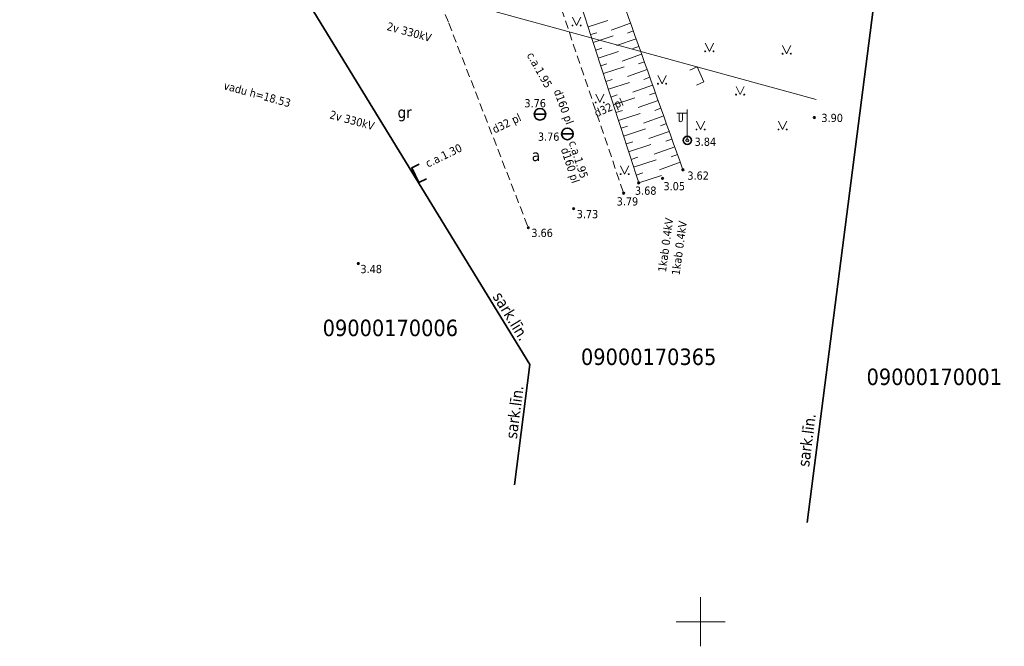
# Model space of a CAD drawing. Header units: metres. Extents: x 479801 to 960259, y 275948 to 557431.
# Tile 27 of 48: x 483458 to 483519, y 275948 to 275987. Entities that reach past the tile are written whole.
import ezdxf
from ezdxf.enums import TextEntityAlignment as Align

# ---------------------------------------------------------------- set-up
doc = ezdxf.new("R2010")
doc.units = ezdxf.units.M
doc.linetypes.add('ADTI_0', pattern=[2, 1, 1])
doc.linetypes.add('ADTI_2', pattern=[0.75, 0.5, -0.25])
for name, color, linetype, lineweight in [('APGR_SARK_####_####_#', 1, 'ADTI_0', 35), ('APGR_SARK_####_TKST_#', 240, 'ADTI_0', 9), ('APGS_ELEM_####_####_#', 1, 'ADTI_0', 9), ('APGS_VADV_ZSPR_TKST_#', 240, 'ADTI_0', 9), ('CELI_CMAL_####_####_#', 7, 'ADTI_2', 9), ('CELI_CSEG_####_TKST_#', 7, 'ADTI_0', 9), ('ELEK_ELEM_####_####_#', 7, 'ADTI_0', 35), ('ELEK_SAIT_####_####_#', 7, 'ADTI_0', 9), ('ELEK_VADV_ASP2_TKST_#', 7, 'ADTI_0', 9), ('ELEK_VADV_ZSPR_TKST_#', 7, 'ADTI_0', 9), ('GEOD_ELEM_####_####_#', 7, 'ADTI_0', 35), ('RELJ_AATZ_####_TKST_#', 7, 'ADTI_0', 9), ('RELJ_ELEM_####_####_#', 7, 'ADTI_0', 35), ('RELJ_NOGA_####_####_#', 7, 'ADTI_0', 9), ('ROBZ_PROJ_####_TKST_#', 5, 'Continuous', 9), ('TERT_ELEM_####_####_#', 3, 'ADTI_0', 9), ('UDTK_ELEM_####_####_#', 120, 'ADTI_0', 35), ('UDTK_ELEM_####_TKST_#', 120, 'ADTI_0', 9), ('UDTK_VADP_UDEN_TKST_#', 120, 'ADTI_0', 9)]:
    doc.layers.add(name, color=color, linetype=linetype, lineweight=lineweight)
doc.layers.add('ROBZ_UZMR_####_TKST_#', color=4, linetype='ADTI_0', lineweight=20, true_color=0x00ffff)
doc.styles.add('Tahoma_05_CB', font='tahoma.ttf', dxfattribs={"height": 0.5})
doc.styles.add('Tahoma_05_LB', font='tahoma.ttf', dxfattribs={"height": 0.5})
doc.styles.add('Tahoma_05_LT', font='tahoma.ttf', dxfattribs={"height": 0.5})
doc.styles.add('Tahoma_07_CB', font='tahoma.ttf', dxfattribs={"height": 0.7})
doc.styles.add('Tahoma_07_CC', font='tahoma.ttf', dxfattribs={"height": 0.7})
doc.styles.add('Tahoma_1_LB', font='tahoma.ttf', dxfattribs={"height": 1})

# ---------------------------------------------------------------- blocks, each defined once
blk = doc.blocks.new('PKT')
at = {"layer": 'RELJ_ELEM_####_####_#', "color": 7, "linetype": 'Continuous', "lineweight": 35}
blk.add_circle((0, 0), 0.05, dxfattribs=at)
blk = doc.blocks.new('APLAMP')
at = {"layer": 'APGS_ELEM_####_####_#', "color": 240, "linetype": 'Continuous', "lineweight": 9, "true_color": 0xfe005e}
for p, q in [((0, 0), (0, 1.883)), ((0, 1.667), (-0.635, 1.662)), ((-0.5, 1.663), (-0.5, 1.271)), ((-0.29, 1.665), (-0.29, 1.271))]:
    blk.add_line(p, q, dxfattribs=at)
blk.add_circle((0, 0), 0.09, dxfattribs=at)
at = {"layer": 'APGS_ELEM_####_####_#', "color": 240, "linetype": 'Continuous', "lineweight": 9, "true_color": 0xfe005e, "extrusion": (0, 0, -1)}
blk.add_ellipse((-0.395, 1.271), major_axis=(0, -0.151), ratio=0.695971, start_param=4.712389, end_param=7.853982, dxfattribs=at)
blk = doc.blocks.new('ELKST')
at = {"layer": 'ELEK_ELEM_####_####_#', "color": 7, "linetype": 'Continuous', "lineweight": 35}
blk.add_circle((0, 0), 0.25, dxfattribs=at)
blk = doc.blocks.new('UDVENT')
at = {"layer": 'UDTK_ELEM_####_####_#', "color": 120, "linetype": 'Continuous', "lineweight": 35, "true_color": 0x00fea0}
blk.add_line((-0.3514, 0), (0.3514, 0), dxfattribs=at)
blk.add_circle((0, 0), 0.3514, dxfattribs=at)
blk = doc.blocks.new('UDPUZM')
at = {"layer": 'UDTK_ELEM_####_####_#', "color": 120, "linetype": 'Continuous', "lineweight": 9, "true_color": 0x00fea0}
blk.add_lwpolyline([(-0.5, 0.5), (0, 0.5), (0, -0.5), (-0.5, -0.5)], dxfattribs=at)
blk = doc.blocks.new('MAURS')
at = {"layer": 'TERT_ELEM_####_####_#', "color": 92, "linetype": 'Continuous', "lineweight": 9, "true_color": 0x00e100}
for p, q in [((-0.25, 0.5), (0, 0)), ((0, 0), (0.25, 0.5))]:
    blk.add_line(p, q, dxfattribs=at)
for centre, radius in [((-0.25, 0), 0.028), ((0.25, 0), 0.0263)]:
    blk.add_circle(centre, radius, dxfattribs=at)
blk = doc.blocks.new('KRUSTS')
at = {"layer": 'GEOD_ELEM_####_####_#', "color": 7, "linetype": 'Continuous', "lineweight": 9}
for p, q in [((0, 1.5), (0, 0)), ((-1.5, 0), (0, 0)), ((0, 0), (0, -1.5)), ((0, 0), (1.5, 0))]:
    blk.add_line(p, q, dxfattribs=at)
blk = doc.blocks.new('UDVUZM')
at = {"layer": 'UDTK_ELEM_####_####_#', "color": 120, "linetype": 'Continuous', "lineweight": 35, "true_color": 0x00fea0}
blk.add_lwpolyline([(-0.5, 0.5), (0, 0.5), (0, -0.5), (-0.5, -0.5)], dxfattribs=at)

msp = doc.modelspace()

# ---------------------------------------------------------------- linework, layer by layer
at = {"layer": 'APGR_SARK_####_####_#'}
for points in [[(483309.66739, 276174.31501), (483311.85206, 276183.11445), (483369.70939, 276139.60912), (483381.08438, 276130.59084), (483405.39463, 276103.04907), (483489.58986, 275965.66643), (483488.64648, 275958.34382)], [(483523.07056, 276024.87762), (483514.73545, 276020.03102), (483506.49199, 275956.04476)]]:
    msp.add_lwpolyline(points, dxfattribs=at)
at = {"layer": 'CELI_CMAL_####_####_#'}
for points in [[(483489.83217, 275992.30521), (483495.30773, 275976.1135)], [(483484.15107, 275987.69657), (483484.638, 275986.477), (483489.49472, 275974.00978)]]:
    msp.add_lwpolyline(points, dxfattribs=at)
at = {"layer": 'ELEK_SAIT_####_####_#'}
msp.add_line((483507.04347, 275981.83198), (483467.08033, 275992.78524), dxfattribs=at)
at = {"layer": 'RELJ_NOGA_####_####_#'}
for p, q in [((483493.14312, 275986.25712), (483494.34828, 275986.6475)), ((483495.7269, 275986.47569), (483494.55277, 275986.05592)), ((483495.89522, 275986.00487), (483495.54149, 275985.87841)), ((483493.2972, 275985.78146), (483493.66154, 275985.89947)), ((483493.45128, 275985.30579), (483494.67504, 275985.70219)), ((483496.06354, 275985.53405), (483494.87949, 275985.11074)), ((483493.60536, 275984.83012), (483493.97528, 275984.94995)), ((483493.75944, 275984.35445), (483495.00181, 275984.75688)), ((483496.23186, 275985.06324), (483495.87516, 275984.93571)), ((483496.40018, 275984.59242), (483495.20622, 275984.16557)), ((483496.5685, 275984.12161), (483496.20883, 275983.99302)), ((483493.91352, 275983.87879), (483494.28902, 275984.00042)), ((483494.0676, 275983.40312), (483495.32858, 275983.81158)), ((483496.73683, 275983.65079), (483495.53294, 275983.22039)), ((483494.22168, 275982.92745), (483494.60276, 275983.05089)), ((483496.90515, 275983.17997), (483496.54249, 275983.05032)), ((483494.37576, 275982.45178), (483495.65535, 275982.86627)), ((483497.07347, 275982.70916), (483495.85967, 275982.27521)), ((483494.52984, 275981.97612), (483494.91651, 275982.10137)), ((483494.68392, 275981.50045), (483495.98212, 275981.92096)), ((483497.41011, 275981.76753), (483496.18639, 275981.33003)), ((483497.24179, 275982.23834), (483496.87616, 275982.10763)), ((483494.838, 275981.02478), (483495.23025, 275981.15184)), ((483497.57844, 275981.29671), (483497.20983, 275981.16493)), ((483494.99207, 275980.54911), (483496.30889, 275980.97566)), ((483497.74676, 275980.82589), (483496.51311, 275980.38485)), ((483495.14615, 275980.07345), (483495.54399, 275980.20231)), ((483495.30023, 275979.59778), (483496.63566, 275980.03035)), ((483497.91508, 275980.35508), (483497.5435, 275980.22223)), ((483498.0834, 275979.88426), (483496.83984, 275979.43967)), ((483498.25172, 275979.41345), (483497.87717, 275979.27954)), ((483495.45431, 275979.12211), (483495.85773, 275979.25279)), ((483495.60839, 275978.64644), (483496.96243, 275979.08504)), ((483498.42004, 275978.94263), (483497.16656, 275978.4945)), ((483495.76247, 275978.17078), (483496.17147, 275978.30326)), ((483495.91655, 275977.69511), (483497.28919, 275978.13974)), ((483498.58837, 275978.47181), (483498.21083, 275978.33684)), ((483498.75669, 275978.001), (483497.49329, 275977.54932)), ((483496.07063, 275977.21944), (483496.48521, 275977.35373)), ((483496.22471, 275976.74377), (483497.61596, 275977.19443))]:
    msp.add_line(p, q, dxfattribs=at)
for points, knots in [([(483496.22471, 275976.74377), (483494.28269, 275982.7391), (483492.34067, 275988.73442), (483490.39866, 275994.72974), (483489.449, 275997.66148), (483489.67907, 276000.94066), (483490.22696, 276003.97328), (483490.45005, 276005.20807), (483490.67313, 276006.44285), (483490.89621, 276007.67764)], [0, 0, 0, 0, 0.59237777, 0.59237777, 0.59237777, 0.882053, 0.882053, 0.882053, 1, 1, 1, 1]), ([(483492.04823, 276003.86709), (483492.02507, 276003.11636), (483491.99349, 276002.36588), (483491.96783, 276001.61525), (483491.94215, 276000.86409), (483491.94836, 276000.11196), (483491.9555, 275999.36042), (483491.96254, 275998.61818), (483492.02717, 275997.87913), (483492.14746, 275997.14175), (483492.26676, 275996.41047), (483492.43211, 275995.69158), (483492.67994, 275994.99838), (483494.75994, 275989.18037), (483496.83994, 275983.36236), (483498.91994, 275977.54436)], [0, 0, 0, 0, 0.08199837, 0.08199837, 0.08199837, 0.16405446, 0.16405446, 0.16405446, 0.24509516, 0.24509516, 0.24509516, 0.32546491, 0.32546491, 0.32546491, 1, 1, 1, 1])]:
    msp.add_open_spline(points, degree=3, knots=knots, dxfattribs=at)

# ---------------------------------------------------------------- block references
at = {"layer": 'APGS_ELEM_####_####_#', "color": 240, "linetype": 'Continuous', "lineweight": 9, "ltscale": 0.7, "true_color": 0xfe005e}
msp.add_blockref('APLAMP', (483499.18712, 275979.33558), dxfattribs=at)
at = {"layer": 'ELEK_ELEM_####_####_#', "color": 30, "linetype": 'Continuous', "lineweight": 20, "ltscale": 0.7, "true_color": 0xff7f00}
msp.add_blockref('ELKST', (483499.18712, 275979.33558), dxfattribs=at)
at = {"layer": 'GEOD_ELEM_####_####_#', "color": 7, "linetype": 'Continuous', "lineweight": 9, "ltscale": 0.7, "true_color": 0xffffff}
msp.add_blockref('KRUSTS', (483500, 275950), dxfattribs=at)
at = {"layer": 'RELJ_ELEM_####_####_#', "color": 7, "linetype": 'Continuous', "lineweight": 20, "ltscale": 0.7, "true_color": 0xffffff}
for p in [(483506.93273, 275980.72544), (483498.91994, 275977.54436), (483497.67734, 275977.01686), (483496.22471, 275976.74377), (483495.30773, 275976.1135), (483492.25269, 275975.17347), (483489.49472, 275974.00978), (483479.1287, 275971.83005)]:
    msp.add_blockref('PKT', p, dxfattribs=at)
at = {"layer": 'TERT_ELEM_####_####_#', "color": 92, "linetype": 'Continuous', "lineweight": 9, "ltscale": 0.7, "true_color": 0x00e100}
for p in [(483492.43498, 275986.33765), (483500.53311, 275984.76188), (483505.24646, 275984.61844), (483497.64541, 275982.78785), (483502.41198, 275982.12314), (483493.84982, 275981.64201), (483500, 275980), (483505, 275980), (483495.36786, 275977.27366)]:
    msp.add_blockref('MAURS', p, dxfattribs=at)
at = {"layer": 'UDTK_ELEM_####_####_#', "color": 120, "linetype": 'Continuous', "lineweight": 9, "ltscale": 0.7, "true_color": 0x00fea0, "rotation": 24.09837822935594}
msp.add_blockref('UDPUZM', (483500, 275983.36385), dxfattribs=at)
at = {"layer": 'UDTK_ELEM_####_####_#', "color": 120, "linetype": 'Continuous', "lineweight": 20, "ltscale": 0.7, "true_color": 0x00fea0}
for p in [(483490.20423, 275980.92519), (483491.87383, 275979.72912)]:
    msp.add_blockref('UDVENT', p, dxfattribs=at)
at = {"layer": 'UDTK_ELEM_####_####_#', "color": 120, "linetype": 'Continuous', "lineweight": 20, "ltscale": 0.7, "true_color": 0x00fea0, "rotation": 206.0041561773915}
msp.add_blockref('UDVUZM', (483482.60599, 275977.2186), dxfattribs=at)

# ---------------------------------------------------------------- texts
at = {"layer": 'APGR_SARK_####_TKST_#', "style": 'Tahoma_07_CB'}
for rotation, p in [(301.5021354, (483488.1409, 275968.43262)), (82.6589296, (483488.99944, 275962.72705)), (82.6589296, (483506.82414, 275961.02387))]:
    msp.add_text('sark.līn.', height=0.7, rotation=rotation, dxfattribs=at).set_placement(p, align=Align.CENTER)
at = {"layer": 'APGS_VADV_ZSPR_TKST_#', "style": 'Tahoma_05_CB'}
msp.add_text('1kab 0.4kV', height=0.5, rotation=82.1915012, dxfattribs=at).set_placement((483498.94122, 275972.74044), align=Align.CENTER)
at = {"layer": 'CELI_CSEG_####_TKST_#', "style": 'Tahoma_07_CC'}
for s, p in [('gr', (483481.95206, 275981.0415)), ('a', (483489.9569, 275978.42255))]:
    msp.add_text(s, height=0.7, dxfattribs=at).set_placement(p, align=Align.MIDDLE_CENTER)
at = {"layer": 'ELEK_VADV_ASP2_TKST_#', "style": 'Tahoma_05_CB'}
for s, p in [('2v 330kV', (483482.16445, 275985.70169)), ('vadu h=18.53', (483472.89677, 275981.90456)), ('2v 330kV', (483478.68107, 275980.31918))]:
    msp.add_text(s, height=0.5, rotation=344.6725397, dxfattribs=at).set_placement(p, align=Align.CENTER)
at = {"layer": 'ELEK_VADV_ZSPR_TKST_#', "style": 'Tahoma_05_CB'}
msp.add_text('1kab 0.4kV', height=0.5, rotation=82.1915012, dxfattribs=at).set_placement((483498.10961, 275972.928), align=Align.CENTER)
at = {"layer": 'RELJ_AATZ_####_TKST_#', "style": 'Tahoma_05_LT'}
for s, p in [('3.90', (483507.36519, 275980.95623)), ('3.84', (483499.63194, 275979.50043)), ('3.62', (483499.19178, 275977.4372)), ('3.68', (483495.99406, 275976.52122)), ('3.05', (483497.735, 275976.79431)), ('3.79', (483494.87939, 275975.86622)), ('3.73', (483492.44215, 275975.09105)), ('3.66', (483489.67594, 275973.94574)), ('3.48', (483479.25432, 275971.74351))]:
    msp.add_text(s, height=0.5, dxfattribs=at).set_placement(p, align=Align.TOP_LEFT)
at = {"layer": 'ROBZ_PROJ_####_TKST_#', "style": 'Tahoma_1_LB'}
msp.add_text('09000170365', height=1, dxfattribs=at).set_placement((483492.70289, 275965.64703))
at = {"layer": 'ROBZ_UZMR_####_TKST_#', "style": 'Tahoma_1_LB'}
for s, p in [('09000170006', (483476.95103, 275967.40901)), ('09000170001', (483510.12105, 275964.42655))]:
    msp.add_text(s, height=1, dxfattribs=at).set_placement(p)
at = {"layer": 'UDTK_ELEM_####_TKST_#', "style": 'Tahoma_05_LB'}
for p in [(483489.25354, 275981.35007), (483490.07618, 275979.31165)]:
    msp.add_text('3.76', height=0.5, dxfattribs=at).set_placement(p)
at = {"layer": 'UDTK_VADP_UDEN_TKST_#', "style": 'Tahoma_05_CB'}
for s, rotation, p in [('d32 pl', 23.6913638, (483494.50006, 275981.11434)), ('d32 pl', 26.0041562, (483488.27755, 275980.1522)), ('c.a.1.30', 26.0041562, (483484.44147, 275978.18967))]:
    msp.add_text(s, height=0.5, rotation=rotation, dxfattribs=at).set_placement(p, align=Align.CENTER)
at = {"layer": 'UDTK_VADP_UDEN_TKST_#', "char_height": 0.5, "attachment_point": 8, "line_spacing_factor": 0.72, "style": 'Tahoma_05_CB'}
for s, insert, rotation in [('c.a.1.95', (483489.95309, 275983.49527), 299.4678472), ('d160 pl', (483491.28598, 275981.25021), 290.278271), ('c.a.1.95', (483492.3076, 275978.09218), 288.0851664), ('d160 pl', (483491.68116, 275977.69549), 288.0851664)]:
    msp.add_mtext(s, dxfattribs=dict(at, insert=insert, rotation=rotation))

doc.saveas('drawing.dxf')
